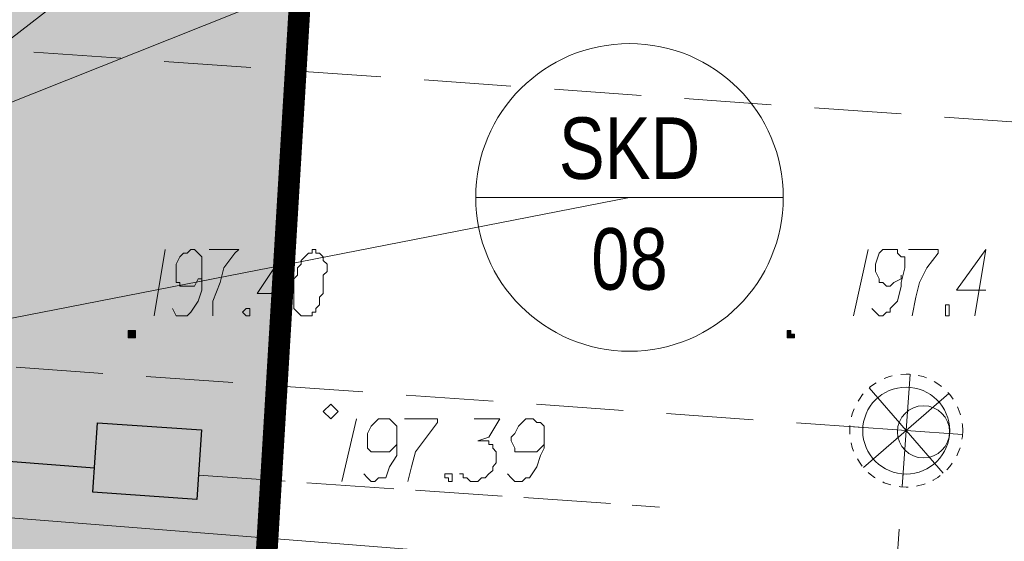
# Model space of a CAD drawing. Header units: metres. Extents: x 7431553 to 7432401, y 5544342 to 5544539.
# Tile 162 of 180: x 7432237 to 7432249, y 5544440 to 5544446. Entities that reach past the tile are written whole.
import ezdxf
from ezdxf import colors
from ezdxf.entities.mleader import LeaderData, LeaderLine
from ezdxf.enums import TextEntityAlignment as Align
from ezdxf.lldxf.tags import DXFTag
from ezdxf.math import Vec2, Vec3

# ---------------------------------------------------------------- set-up
doc = ezdxf.new("R2010")
doc.units = ezdxf.units.M
doc.header["$MEASUREMENT"] = 0
for name, pattern in [('( Dashed )', [0.75, 0.5, -0.25]), ('BG-PR90-PB-PZT-PZT01_2026_04_14$0$PRZER4-1', [2.5, 2, -0.5]), ('CONTINOUS', [0]), ('DASHEDX2', [1.5, 1, -0.5])]:
    doc.linetypes.add(name, pattern=pattern)
for name, color, linetype, lineweight in [('BG-PR90-PB-PZT-PZT01_2026_04_14$0$MAPA DCP', 7, 'Continuous', 0), ('BG-PR90-PB-PZT-PZT01_2026_04_14$0$Teletechnika przyłącz', 7, 'BG-PR90-PB-PZT-PZT01_2026_04_14$0$PRZER4-1', 25), ('BG-PR90-PB-PZT-PZT01_2026_04_14$0$Teletechnika wewnętrzna', 30, 'Continuous', 5), ('PRIMETECH - kan_deszcz_graw', 74, 'EST---KD---', 35), ('PRIMETECH - kan_san_graw_instalacje_zewn', 19, 'EST---KS---', 40), ('PRIMETECH - OPISY', 7, 'Continuous', 13), ('PRIMETECH_XREF', 7, 'Continuous', 5), ('PROHUBUS- OPISY WENTYLACJA', 7, 'Continuous', 13)]:
    doc.layers.add(name, color=color, linetype=linetype, lineweight=lineweight)
doc.layers.add('BG-PR90-PB-PZT-PZT01_2026_04_14$0$Z_granica-wlasnosci', color=170, linetype='Continuous')
doc.layers.add('BG-PR90-PB-PZT-PZT01_2026_04_14$0$Z_szraf zielen', color=72, linetype='Continuous')
doc.styles.add('BG-PR90-PB-PZT-PZT01_2026_04_14$0$Standard', font='txt')
doc.styles.add('DYN_DIM', font='ARIAL.TTF')
doc.styles.add('EST_SWK_1_500__', font='arial.ttf', dxfattribs={"height": 1})
doc.styles.add('RPK_TAB_TXT_OPIS', font='arial.ttf', dxfattribs={"width": 0.8, "height": 3.5})
tags = doc.linetypes.add('BG-PR90-PB-PZT-PZT01_2026_04_14$0$COMM_LINE', pattern='A,0.5,-0.15,["COMM  ",BG-PR90-PB-PZT-PZT01_2026_04_14$0$Standard,S=0.09,R=0,X=-0.1,Y=-0.05],-0.36', length=1.01).pattern_tags.tags
tags[6] = DXFTag(74, 10)
tags = doc.linetypes.add('EST---KD---', pattern='A,2.5,-0.22,["kd",EST_SWK_1_500__,S=1,R=0,X=0,Y=-0.36],-1.6', length=4.32).pattern_tags.tags
tags[6] = DXFTag(74, 10)
tags = doc.linetypes.add('EST---KS---', pattern='A,2.5,-0.22,["ks",EST_SWK_1_500__,S=1,R=0,X=0,Y=-0.36],-1.6', length=4.32).pattern_tags.tags
tags[6] = DXFTag(74, 10)

# ---------------------------------------------------------------- blocks, each defined once
blk = doc.blocks.new('A$C698B4972')
at = {"layer": 'PRIMETECH - kan_deszcz_graw', "color": 7, "linetype": 'CONTINOUS', "lineweight": 9}
for p, q in [((0.604, 0.002), (0.696, 1.298)), ((1.076, 0.159), (0.224, 1.141)), ((0.159, 0.224), (1.141, 1.076)), ((0.002, 0.696), (1.298, 0.604))]:
    blk.add_line(p, q, dxfattribs=at)
at = {"layer": 'PRIMETECH - kan_deszcz_graw', "color": 7, "linetype": 'DASHEDX2', "lineweight": 9, "ltscale": 0.1}
blk.add_circle((0.65, 0.65), 0.65, dxfattribs=at)
at = {"layer": 'PRIMETECH - kan_deszcz_graw', "color": 7, "linetype": 'CONTINOUS', "lineweight": 9}
for centre, radius in [((0.65, 0.65), 0.5), ((0.849, 0.636), 0.3)]:
    blk.add_circle(centre, radius, dxfattribs=at)
blk = doc.blocks.new('_$0$_None')
blk = doc.blocks.new('*U1990')
at = {"ltscale": 1000}
blk.add_line((5.794, -14.556), (0, 0), dxfattribs=at)
at = {"ltscale": 1000, "style": 'RPK_TAB_TXT_OPIS', "width": 0.8}
blk.add_attdef('OPIS_PION', text='', height=1, rotation=270, dxfattribs=at).set_placement((5.794, -14.556), align=Align.BOTTOM_CENTER)
blk.add_attdef('NR_PIONU', text='', height=1, rotation=270, dxfattribs=at).set_placement((5.294, -14.556), align=Align.TOP_CENTER)
blk = doc.blocks.new('*U2007')
at = {"ltscale": 1000}
for p, q in [((2.544, -13.001), (0, 0)), ((2.544, -10.501), (2.544, -15.501))]:
    blk.add_line(p, q, dxfattribs=at)
blk.add_circle((2.544, -13.001), 2.5)
at = {"ltscale": 1000, "style": 'RPK_TAB_TXT_OPIS', "width": 0.8}
blk.add_attdef('OPIS_PION', text='', height=1, rotation=270, dxfattribs=at).set_placement((2.544, -13.001), align=Align.BOTTOM_CENTER)
blk.add_attdef('NR_PIONU', text='', height=1, rotation=270, dxfattribs=at).set_placement((2.044, -13.001), align=Align.TOP_CENTER)
blk = doc.blocks.new('BG-PR90-PB-PZT-PZT01_2026_04_14$0$Naddrwiną2025_v2klauzulap')
at = {"layer": 'BG-PR90-PB-PZT-PZT01_2026_04_14$0$MAPA DCP', "linetype": 'Continuous', "lineweight": 0, "transparency": 33554559}
for points in [[(7431720.13, 5544660.359), (7431720.172, 5544660.359), (7431720.172, 5544660.359), (7431720.172, 5544660.359), (7431720.172, 5544660.359), (7431720.172, 5544660.359), (7431720.172, 5544660.402), (7431720.172, 5544660.402), (7431720.172, 5544660.402), (7431720.172, 5544660.402), (7431720.172, 5544660.444), (7431720.172, 5544660.444), (7431720.13, 5544660.444), (7431720.13, 5544660.444), (7431720.13, 5544660.444), (7431720.13, 5544660.402), (7431720.13, 5544660.402), (7431720.087, 5544660.402), (7431720.087, 5544660.402), (7431720.087, 5544660.359)], [(7431720.13, 5544652.782), (7431720.13, 5544652.782), (7431720.172, 5544652.782), (7431720.172, 5544652.782), (7431720.172, 5544652.782), (7431720.172, 5544652.824), (7431720.172, 5544652.824), (7431720.172, 5544652.824), (7431720.172, 5544652.866), (7431720.172, 5544652.866), (7431720.172, 5544652.866), (7431720.13, 5544652.866), (7431720.13, 5544652.866), (7431720.13, 5544652.866), (7431720.13, 5544652.866), (7431720.087, 5544652.866), (7431720.087, 5544652.866), (7431720.087, 5544652.824), (7431720.087, 5544652.824), (7431720.087, 5544652.824), (7431720.087, 5544652.782), (7431720.087, 5544652.782)]]:
    blk.add_hatch(color=256, dxfattribs=at).paths.add_polyline_path(points)
at = {"layer": 'BG-PR90-PB-PZT-PZT01_2026_04_14$0$MAPA DCP', "linetype": 'Continuous', "lineweight": 18, "transparency": 33554687}
blk.add_lwpolyline([(7431735.454, 5544677.504), (7431734.904, 5544669.292), (7431734.65, 5544665.312), (7431734.057, 5544656.295), (7431726.988, 5544656.761), (7431726.818, 5544654.094), (7431673.859, 5544657.311), (7431674.071, 5544660.444), (7431674.706, 5544669.419), (7431675.002, 5544673.694), (7431675.807, 5544686.098)], dxfattribs=at)
at = {"layer": 'BG-PR90-PB-PZT-PZT01_2026_04_14$0$MAPA DCP', "color": 1, "linetype": 'Continuous', "lineweight": 18, "transparency": 33554687}
blk.add_lwpolyline([(7431735.412, 5544677.504), (7431733.719, 5544662.561), (7431731.221, 5544660.317), (7431726.31, 5544659.005), (7431722.712, 5544657.396), (7431720.849, 5544633.816), (7431719.664, 5544603.125), (7431716.955, 5544571.502), (7431706.795, 5544564.474), (7431707.049, 5544557.701)], dxfattribs=at)
at = {"layer": 'BG-PR90-PB-PZT-PZT01_2026_04_14$0$MAPA DCP', "linetype": 'Continuous', "lineweight": 9, "transparency": 33554687}
for points in [[(7431719.622, 5544662.645), (7431719.622, 5544662.307), (7431719.156, 5544662.645), (7431719.918, 5544662.518)], [(7431719.156, 5544661.756), (7431719.156, 5544662.095), (7431719.198, 5544662.095), (7431719.368, 5544661.968), (7431719.537, 5544661.883), (7431719.706, 5544661.841), (7431719.918, 5544661.799)], [(7431719.833, 5544661.333), (7431719.876, 5544661.375), (7431719.918, 5544661.418), (7431719.918, 5544661.46), (7431719.876, 5544661.502), (7431719.876, 5544661.545), (7431719.833, 5544661.545), (7431719.749, 5544661.629), (7431719.579, 5544661.672), (7431719.537, 5544661.672), (7431719.368, 5544661.714), (7431719.241, 5544661.714), (7431719.241, 5544661.672), (7431719.198, 5544661.629), (7431719.156, 5544661.629), (7431719.156, 5544661.587), (7431719.156, 5544661.545), (7431719.156, 5544661.502), (7431719.156, 5544661.46), (7431719.198, 5544661.418), (7431719.325, 5544661.375), (7431719.368, 5544661.375), (7431719.41, 5544661.375), (7431719.495, 5544661.418), (7431719.537, 5544661.418), (7431719.537, 5544661.46), (7431719.579, 5544661.502), (7431719.579, 5544661.545), (7431719.537, 5544661.587), (7431719.495, 5544661.672), (7431719.452, 5544661.672)], [(7431719.156, 5544661.291), (7431719.918, 5544661.121)], [(7431721.738, 5544657.142), (7431721.781, 5544657.184), (7431721.823, 5544657.227), (7431721.823, 5544657.311), (7431721.781, 5544657.354), (7431721.781, 5544657.396), (7431721.654, 5544657.481), (7431721.527, 5544657.523), (7431721.442, 5544657.565), (7431721.315, 5544657.565), (7431721.23, 5544657.565), (7431721.188, 5544657.565), (7431721.146, 5544657.523), (7431721.146, 5544657.481), (7431721.103, 5544657.438), (7431721.103, 5544657.396), (7431721.103, 5544657.354), (7431721.146, 5544657.311), (7431721.188, 5544657.269), (7431721.273, 5544657.227), (7431721.315, 5544657.184), (7431721.357, 5544657.184), (7431721.442, 5544657.227), (7431721.484, 5544657.227), (7431721.484, 5544657.269), (7431721.484, 5544657.311), (7431721.484, 5544657.354), (7431721.484, 5544657.438), (7431721.484, 5544657.481), (7431721.442, 5544657.523), (7431721.4, 5544657.565)], [(7431721.103, 5544656.761), (7431721.103, 5544657.057), (7431721.315, 5544656.93), (7431721.357, 5544656.803), (7431721.357, 5544656.888), (7431721.357, 5544656.93), (7431721.4, 5544656.93), (7431721.4, 5544656.973), (7431721.442, 5544656.973), (7431721.484, 5544657.015), (7431721.527, 5544657.015), (7431721.569, 5544657.015), (7431721.611, 5544657.015), (7431721.654, 5544656.973), (7431721.696, 5544656.973), (7431721.738, 5544656.93), (7431721.781, 5544656.888), (7431721.781, 5544656.846), (7431721.823, 5544656.803), (7431721.823, 5544656.761), (7431721.823, 5544656.719), (7431721.781, 5544656.676), (7431721.781, 5544656.634), (7431721.738, 5544656.634), (7431721.738, 5544656.592)], [(7431721.103, 5544655.957), (7431721.103, 5544656.338), (7431721.146, 5544656.338), (7431721.315, 5544656.211), (7431721.484, 5544656.084), (7431721.654, 5544656.041), (7431721.823, 5544655.999)], [(7431721.738, 5544655.491), (7431721.781, 5544655.533), (7431721.823, 5544655.576), (7431721.823, 5544655.618), (7431721.781, 5544655.66), (7431721.781, 5544655.703), (7431721.781, 5544655.745), (7431721.654, 5544655.787), (7431721.527, 5544655.872), (7431721.442, 5544655.872), (7431721.315, 5544655.872), (7431721.23, 5544655.872), (7431721.188, 5544655.872), (7431721.146, 5544655.83), (7431721.103, 5544655.787), (7431721.103, 5544655.703), (7431721.103, 5544655.66), (7431721.146, 5544655.618), (7431721.188, 5544655.576), (7431721.273, 5544655.533), (7431721.315, 5544655.533), (7431721.357, 5544655.533), (7431721.442, 5544655.533), (7431721.484, 5544655.576), (7431721.484, 5544655.66), (7431721.484, 5544655.703), (7431721.484, 5544655.745), (7431721.484, 5544655.787), (7431721.442, 5544655.83), (7431721.4, 5544655.872)], [(7431721.103, 5544655.406), (7431721.823, 5544655.237)], [(7431719.664, 5544654.602), (7431719.664, 5544654.263), (7431719.156, 5544654.602), (7431719.918, 5544654.475)], [(7431719.156, 5544653.713), (7431719.156, 5544654.052), (7431719.198, 5544654.009), (7431719.368, 5544653.882), (7431719.537, 5544653.84), (7431719.749, 5544653.755), (7431719.918, 5544653.755)], [(7431719.833, 5544653.29), (7431719.918, 5544653.332), (7431719.918, 5544653.459), (7431719.876, 5544653.501), (7431719.749, 5544653.586), (7431719.622, 5544653.628), (7431719.537, 5544653.628), (7431719.368, 5544653.628), (7431719.283, 5544653.628), (7431719.241, 5544653.628), (7431719.198, 5544653.586), (7431719.156, 5544653.544), (7431719.156, 5544653.501), (7431719.198, 5544653.459), (7431719.198, 5544653.417), (7431719.241, 5544653.374), (7431719.325, 5544653.332), (7431719.41, 5544653.332), (7431719.452, 5544653.332), (7431719.537, 5544653.332), (7431719.537, 5544653.374), (7431719.579, 5544653.374), (7431719.579, 5544653.417), (7431719.579, 5544653.459), (7431719.579, 5544653.501), (7431719.579, 5544653.544), (7431719.495, 5544653.586), (7431719.495, 5544653.628), (7431719.452, 5544653.628)], [(7431719.156, 5544653.205), (7431719.918, 5544653.078)]]:
    blk.add_lwpolyline(points, dxfattribs=at)
for points in [[(7431719.791, 5544662.18), (7431719.791, 5544662.222), (7431719.918, 5544662.222), (7431719.918, 5544662.18), (7431719.876, 5544662.18), (7431719.833, 5544662.18)], [(7431721.738, 5544656.465), (7431721.738, 5544656.507), (7431721.823, 5544656.507), (7431721.823, 5544656.465), (7431721.781, 5544656.465), (7431721.781, 5544656.422), (7431721.738, 5544656.422)], [(7431719.156, 5544654.941), (7431719.156, 5544654.898), (7431719.198, 5544654.898), (7431719.198, 5544654.856), (7431719.241, 5544654.814), (7431719.283, 5544654.771), (7431719.325, 5544654.771), (7431719.368, 5544654.729), (7431719.41, 5544654.729), (7431719.452, 5544654.729), (7431719.495, 5544654.687), (7431719.579, 5544654.687), (7431719.664, 5544654.687), (7431719.706, 5544654.687), (7431719.791, 5544654.687), (7431719.833, 5544654.687), (7431719.876, 5544654.729), (7431719.918, 5544654.771), (7431719.918, 5544654.814), (7431719.918, 5544654.856), (7431719.918, 5544654.898), (7431719.876, 5544654.898), (7431719.876, 5544654.941), (7431719.833, 5544654.941), (7431719.791, 5544654.983), (7431719.749, 5544654.983), (7431719.706, 5544654.983), (7431719.664, 5544655.025), (7431719.622, 5544655.025), (7431719.579, 5544655.025), (7431719.537, 5544655.025), (7431719.495, 5544655.025), (7431719.452, 5544655.025), (7431719.41, 5544655.068), (7431719.368, 5544655.068), (7431719.325, 5544655.068), (7431719.283, 5544655.025), (7431719.241, 5544655.025), (7431719.198, 5544654.983), (7431719.198, 5544654.941)], [(7431719.833, 5544654.136), (7431719.833, 5544654.179), (7431719.918, 5544654.179), (7431719.918, 5544654.136), (7431719.876, 5544654.094)]]:
    blk.add_lwpolyline(points, close=True, dxfattribs=at)
at = {"layer": 'BG-PR90-PB-PZT-PZT01_2026_04_14$0$MAPA DCP', "linetype": 'Continuous', "lineweight": 0, "transparency": 33554687}
for points in [[(7431720.13, 5544660.359), (7431720.172, 5544660.359), (7431720.172, 5544660.359), (7431720.172, 5544660.359), (7431720.172, 5544660.359), (7431720.172, 5544660.359), (7431720.172, 5544660.402), (7431720.172, 5544660.402), (7431720.172, 5544660.402), (7431720.172, 5544660.402), (7431720.172, 5544660.444), (7431720.172, 5544660.444), (7431720.13, 5544660.444), (7431720.13, 5544660.444), (7431720.13, 5544660.444), (7431720.13, 5544660.402), (7431720.13, 5544660.402), (7431720.087, 5544660.402), (7431720.087, 5544660.402), (7431720.087, 5544660.359), (7431720.13, 5544660.359), (7431720.13, 5544660.359), (7431720.13, 5544660.359)], [(7431720.13, 5544652.782), (7431720.13, 5544652.782), (7431720.172, 5544652.782), (7431720.172, 5544652.782), (7431720.172, 5544652.782), (7431720.172, 5544652.824), (7431720.172, 5544652.824), (7431720.172, 5544652.824), (7431720.172, 5544652.866), (7431720.172, 5544652.866), (7431720.172, 5544652.866), (7431720.13, 5544652.866), (7431720.13, 5544652.866), (7431720.13, 5544652.866), (7431720.13, 5544652.866), (7431720.087, 5544652.866), (7431720.087, 5544652.866), (7431720.087, 5544652.824), (7431720.087, 5544652.824), (7431720.087, 5544652.824), (7431720.087, 5544652.782), (7431720.087, 5544652.782), (7431720.13, 5544652.782)]]:
    blk.add_lwpolyline(points, close=True, dxfattribs=at)
at = {"layer": 'BG-PR90-PB-PZT-PZT01_2026_04_14$0$MAPA DCP', "linetype": 'Continuous', "lineweight": 18, "transparency": 33554687}
for points in [[(7431673.859, 5544657.311), (7431726.818, 5544654.094), (7431721.188, 5544574.846), (7431714.161, 5544575.396), (7431713.187, 5544561.426), (7431668.61, 5544564.601), (7431669.033, 5544570.486), (7431669.541, 5544576.582), (7431670.727, 5544580.519), (7431669.795, 5544596.859), (7431673.182, 5544646.728)], [(7431721.019, 5544655.195), (7431720.934, 5544655.11), (7431721.019, 5544655.025), (7431721.103, 5544655.11)]]:
    blk.add_lwpolyline(points, close=True, dxfattribs=at)
at = {"layer": 'BG-PR90-PB-PZT-PZT01_2026_04_14$0$MAPA DCP', "color": 94, "linetype": 'Continuous', "lineweight": 18, "true_color": 0x009a00, "transparency": 33554687}
for points in [[(7431716.701, 5544654.687), (7431715.685, 5544654.771)], [(7431718.225, 5544654.602), (7431717.717, 5544654.644), (7431717.209, 5544654.644)], [(7431719.749, 5544654.517), (7431718.733, 5544654.56)], [(7431721.273, 5544654.433), (7431720.765, 5544654.433), (7431720.257, 5544654.475)], [(7431722.797, 5544654.306), (7431721.781, 5544654.39)]]:
    blk.add_lwpolyline(points, dxfattribs=at)
blk = doc.blocks.new('BG-PR90-PB-PZT-PZT01_2026_04_14')
at = {"layer": 'BG-PR90-PB-PZT-PZT01_2026_04_14$0$Z_szraf zielen', "true_color": 0xb0d592}
h = blk.add_hatch(color=63, dxfattribs=at)
h.dxf.hatch_style = 1
h.paths.add_polyline_path([(7432147.21, 5544449.15), (7432150.41, 5544493.74), (7432156.27, 5544493.32), (7432162.4, 5544492.78), (7432166.34, 5544491.62), (7432182.67, 5544492.54), (7432242.525, 5544488.459), (7432243.1, 5544488.46), (7432239.91, 5544435.52), (7432160.67, 5544441.17), (7432161.18, 5544448.16), (7432160.681, 5544448.195), (7432160.681, 5544448.196), (7432160.789, 5544449.703), (7432165.277, 5544449.382), (7432165.064, 5544446.39), (7432170.051, 5544446.034), (7432170.08, 5544446.433), (7432172.565, 5544446.256), (7432173.072, 5544446.22), (7432180.553, 5544445.687), (7432180.738, 5544448.28), (7432180.782, 5544448.983), (7432181.094, 5544453.267), (7432193.715, 5544452.367), (7432193.609, 5544450.871), (7432200.591, 5544450.373), (7432200.804, 5544453.366), (7432203.95, 5544453.142), (7432204.646, 5544453.092, -0.414214), (7432206.499, 5544450.955), (7432205.979, 5544443.664), (7432221.941, 5544442.526), (7432225.008, 5544485.533), (7432209.048, 5544486.671), (7432208.053, 5544472.707, -0.414214), (7432206.984, 5544471.781), (7432205.987, 5544471.852, -0.414214), (7432205.06, 5544472.92), (7432206.056, 5544486.885), (7432206.163, 5544488.381), (7432166.264, 5544491.226), (7432166.157, 5544489.73), (7432165.161, 5544475.765), (7432165.117, 5544475.148, -0.414214), (7432163.514, 5544473.758), (7432158.091, 5544474.149), (7432158.433, 5544479.291), (7432158.431, 5544479.263), (7432151.418, 5544479.76), (7432151.418, 5544479.76), (7432151.038, 5544474.648), (7432149.21, 5544449.008)])
at = {"layer": 'BG-PR90-PB-PZT-PZT01_2026_04_14$0$Teletechnika przyłącz', "color": 42, "lineweight": 13, "ltscale": 0.5}
blk.add_lwpolyline([(7432239.378, 5544440.588), (7432244.681, 5544440.222)], dxfattribs=at)
at = {"layer": 'BG-PR90-PB-PZT-PZT01_2026_04_14$0$Teletechnika wewnętrzna', "linetype": 'BG-PR90-PB-PZT-PZT01_2026_04_14$0$COMM_LINE', "lineweight": 30, "ltscale": 4}
for points in [[(7432224.78, 5544441.71), (7432238.181, 5544440.671)], [(7432239.359, 5544440.31), (7432238.161, 5544440.394), (7432238.217, 5544441.192), (7432239.414, 5544441.108), (7432239.359, 5544440.31)]]:
    blk.add_lwpolyline(points, dxfattribs=at)
at = {"layer": 'BG-PR90-PB-PZT-PZT01_2026_04_14$0$Z_granica-wlasnosci', "color": 5, "true_color": 0x1414ff, "const_width": 0.25}
blk.add_lwpolyline([(7432243.1, 5544488.46), (7432239.91, 5544435.52), (7432160.67, 5544441.17), (7432161.18, 5544448.16), (7432147.21, 5544449.15), (7432150.41, 5544493.74), (7432156.27, 5544493.32), (7432162.4, 5544492.78), (7432166.34, 5544491.62), (7432182.67, 5544492.54), (7432242.525, 5544488.459)], close=True, dxfattribs=at)
blk.add_lwpolyline([(7432243.1, 5544488.46), (7432239.91, 5544435.52), (7432160.67, 5544441.17), (7432161.18, 5544448.16), (7432147.21, 5544449.15), (7432150.41, 5544493.74), (7432156.27, 5544493.32), (7432162.4, 5544492.78), (7432166.34, 5544491.62), (7432182.67, 5544492.54), (7432242.525, 5544488.459)], close=True, dxfattribs=at)
blk.add_lwpolyline([(7432243.1, 5544488.46), (7432239.91, 5544435.52), (7432160.67, 5544441.17), (7432161.18, 5544448.16), (7432147.21, 5544449.15), (7432150.41, 5544493.74), (7432156.27, 5544493.32), (7432162.4, 5544492.78), (7432166.34, 5544491.62), (7432182.67, 5544492.54), (7432242.525, 5544488.459)], close=True, dxfattribs=at)
at = {"layer": 'BG-PR90-PB-PZT-PZT01_2026_04_14$0$MAPA DCP', "rotation": 270}
blk.add_blockref('BG-PR90-PB-PZT-PZT01_2026_04_14$0$Naddrwiną2025_v2klauzulap', (1887585.788, 12976162.34), dxfattribs=at)

msp = doc.modelspace()

# ---------------------------------------------------------------- block references
at = {"layer": 'PRIMETECH_XREF', "linetype": 'Continuous', "lineweight": 0, "rotation": 360}
msp.add_blockref('BG-PR90-PB-PZT-PZT01_2026_04_14', (0, 0), dxfattribs=at)

# ---------------------------------------------------------------- next in the draw order: linework, layer by layer
at = {"layer": 'PRIMETECH - kan_deszcz_graw', "linetype": 'DASHEDX2', "lineweight": 15}
for p, q in [((7432235.783, 5544441.937), (7432247.018, 5544441.136)), ((7432246.085, 5544421.015), (7432247.482, 5544440.602))]:
    msp.add_line(p, q, dxfattribs=at)
at = {"layer": 'PRIMETECH - kan_san_graw_instalacje_zewn', "linetype": '( Dashed )', "lineweight": 15, "ltscale": 2}
msp.add_line((7432232.997, 5544445.774), (7432257.324, 5544444.039), dxfattribs=at)

# ---------------------------------------------------------------- next in the draw order: block references
at = {"layer": 'PRIMETECH - kan_deszcz_graw', "linetype": 'Continuous', "lineweight": 0}
msp.add_blockref('A$C698B4972', (7432246.867, 5544440.451), dxfattribs=at)

# ---------------------------------------------------------------- next in the draw order: leaders
at = {"layer": 'PROHUBUS- OPISY WENTYLACJA', "ltscale": 10}
ml = msp.add_multileader_mtext('Standard', dxfattribs=at)
ml.set_content('\\fCalibri Light|b0|i0|c238;\\W0.7;Proj. zawór zwrotny', color=256, style='DYN_DIM')
ml.set_leader_properties(color=256, linetype='ByLayer', lineweight=-1)
ml.set_arrow_properties(name='_$0$_None')
ml.build(insert=Vec2(0, 0))
ml.multileader.update_dxf_attribs({"has_text_frame": 1, "text_left_attachment_type": 6, "text_right_attachment_type": 6, "dogleg_length": 1.079, "arrow_head_size": 1})
ctx = ml.context
ctx.base_point, ctx.char_height, ctx.arrow_head_size, ctx.landing_gap_size, ctx.plane_origin = Vec3(7432246.166, 5544451.958), 1, 1, 0.4, Vec3(7432467.271, 5544640.207)
ctx.left_attachment, ctx.right_attachment = 6, 6
notes = []
notes.append((ctx, [(0, (1, 1, 0), (7432245.387, 5544451.958), (1, 0), 0.779, [(0, [(7432235.286, 5544444.107)], 0, [])])]))
ctx.mtext.insert, ctx.mtext.width, ctx.mtext.flow_direction = Vec3(7432246.566, 5544453.239), 13.90103, 5
for ctx, leaders in notes:
    for number, flags, end, landing, length, lines in leaders:
        leader = LeaderData()
        leader.index, (leader.has_last_leader_line, leader.has_dogleg_vector, leader.attachment_direction) = number, flags
        leader.last_leader_point, leader.dogleg_vector, leader.dogleg_length = Vec3(end), Vec3(landing), length
        for number, points, colour, breaks in lines:
            line = LeaderLine()
            line.index, line.vertices, line.color, line.breaks = number, Vec3.list(points), colors.encode_raw_color(colour), breaks
            leader.lines.append(line)
        ctx.leaders.append(leader)

# ---------------------------------------------------------------- next in the draw order: block references
at = {"layer": 'PRIMETECH - OPISY', "ltscale": 10, "xscale": 0.7076160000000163, "yscale": 0.7076160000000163, "zscale": 0.7076160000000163, "rotation": 90.00000000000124}
msp.add_blockref('*U1990', (7432235.286, 5544444.107), dxfattribs=at)

# ---------------------------------------------------------------- next in the draw order: block references
msp.add_blockref('*U2007', (7432235.135, 5544441.983), dxfattribs=at).add_auto_attribs({'OPIS_PION': 'SKD', 'NR_PIONU': '08'})

doc.saveas('drawing.dxf')
